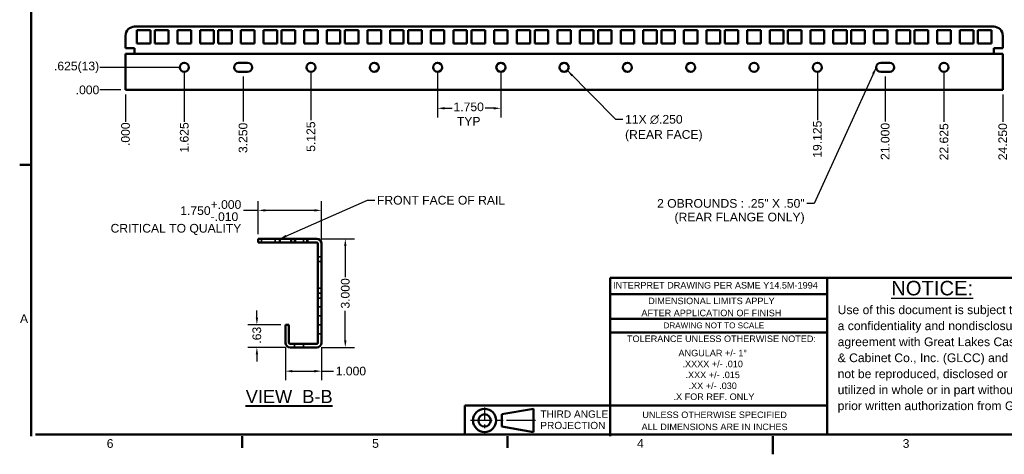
# Model space of a CAD drawing. Header units: inches. Extents: x 1 to 43, y 0.5 to 33.5.
# Tile 1 of 7: x 1.2 to 28.4, y 0.5 to 12.5. Entities that reach past the tile are written whole.
import ezdxf

# ---------------------------------------------------------------- set-up
doc = ezdxf.new("R2010")
doc.units = ezdxf.units.IN
doc.header["$LTSCALE"] = 2
doc.header["$MEASUREMENT"] = 0
doc.linetypes.add('CHAIN', pattern=[0.7087, 0.4724, -0.0591, 0.1181, -0.0591])
doc.linetypes.add('DASHED', pattern=[0.2067, 0.1654, -0.0413])
for name, color, linetype, lineweight in [('Border_0', 179, 'Continuous', 50), ('Border_2', 179, 'Continuous', 50), ('Centerline(ANSI)', 179, 'CHAIN', 25), ('Dimensions(ANSI)', 179, 'Continuous', 25), ('Hidden Edges(ANSI)', 179, 'DASHED', 35), ('Sketch Geometry(ANSI)', 179, 'Continuous', 50), ('Symbols(ANSI)', 179, 'Continuous', 25), ('Visible Edges(ANSI)', 179, 'Continuous', 50)]:
    doc.layers.add(name, color=color, linetype=linetype, lineweight=lineweight)
doc.styles.add('Border_1', font='arial.ttf')
doc.styles.add('Current-ANSI', font='arial.ttf')
doc.styles.add('DEFAULT-ANSI~0', font='arial.ttf')
doc.styles.add('Text Style21', font='arialbd.ttf')
doc.styles.add('Text Style36', font='arial.ttf')
doc.styles.add('Text Style37', font='arial.ttf')
doc.styles.add('Text Style8', font='arial.ttf')
doc.dimstyles.new('Copy of DEFAULT-ANSI', dxfattribs={"dimscale": 2, "dimtxt": 0.12, "dimasz": 0.098425, "dimexe": 0.125, "dimexo": 0.0625, "dimgap": 0.031496, "dimtad": 0, "dimtih": 1, "dimtoh": 1, "dimdec": 3, "dimrnd": 1e-08, "dimzin": 4, "dimdsep": 46, "dimtxsty": 'DEFAULT-ANSI~0', "dimcen": 0.09, "dimdle": 0.393701, "dimclrd": 250, "dimclre": 250, "dimclrt": 250, "dimadec": 0, "dimazin": 1, "dimtfac": 1, "dimtofl": 0, "dimtmove": 0, "dimatfit": 3, "dimfxl": 0, "dimtolj": 1, "dimtzin": 4, "dimlwd": 25, "dimlwe": 25, "dimarcsym": 0})
doc.dimstyles.new('Copy of DEFAULT-ANSI_Copy of DEFAULT-ANSI~0$7', dxfattribs={"dimscale": 2, "dimtxt": 0.12, "dimasz": 0.098425, "dimexe": 0.125, "dimexo": 0.0625, "dimgap": 0.031496, "dimtad": 0, "dimtih": 1, "dimtoh": 1, "dimdec": 3, "dimrnd": 1e-08, "dimzin": 4, "dimdsep": 46, "dimtxsty": 'DEFAULT-ANSI~0', "dimcen": 0.09, "dimdle": 0.393701, "dimclrd": 250, "dimclre": 250, "dimclrt": 250, "dimadec": 0, "dimazin": 1, "dimtfac": 1, "dimtofl": 0, "dimtmove": 0, "dimatfit": 3, "dimfxl": 0, "dimtolj": 1, "dimtzin": 4, "dimlwd": 25, "dimlwe": 25, "dimarcsym": 0})
doc.dimstyles.new('Copy of DEFAULT-ANSI_Current-ANSI$7', dxfattribs={"dimscale": 2, "dimtxt": 0.120079, "dimasz": 0.098425, "dimexe": 0.125, "dimexo": 0.0625, "dimgap": 0.031496, "dimtad": 0, "dimtih": 1, "dimtoh": 1, "dimdec": 3, "dimrnd": 1e-08, "dimzin": 4, "dimdsep": 46, "dimtxsty": 'Current-ANSI', "dimcen": 0.09, "dimdle": 0.393701, "dimclrd": 179, "dimclre": 250, "dimclrt": 179, "dimadec": 0, "dimazin": 1, "dimtfac": 0.999344, "dimtofl": 0, "dimtmove": 0, "dimatfit": 3, "dimfxl": 0, "dimtolj": 1, "dimtzin": 4, "dimlwd": 25, "dimlwe": 25, "dimarcsym": 0})

# ---------------------------------------------------------------- blocks, each defined once
blk = doc.blocks.new('Borders Default Border')
at = {"layer": 'Border_0', "color": 179}
for p, q in [((0.75, 4.25), (0.59, 4.25)), ((3.667, 0.5), (3.667, 0.34)), ((7.333, 0.5), (7.333, 0.34))]:
    blk.add_line(p, q, dxfattribs=at)
at = {"layer": 'Border_0', "color": 179, "flags": 128}
for points in [[(0.75, 0.5), (0.75, 16.5)], [(11, 0.25), (11, 0.5)]]:
    blk.add_lwpolyline(points, dxfattribs=at)
at = {"layer": 'Border_2', "char_height": 0.12, "attachment_point": 7, "style": 'Border_1'}
for s, insert in [('A', (0.594, 2.065)), ('6', (1.793, 0.338)), ('5', (5.461, 0.338)), ('4', (9.122, 0.34)), ('3', (12.794, 0.338))]:
    blk.add_mtext(s, dxfattribs=dict(at, insert=insert))
blk = doc.blocks.new('Title Blocks GLCC-ANSI')
at = {"layer": 'Centerline(ANSI)', "ltscale": 0.199741}
blk.add_line((-2.826, 5.181), (-2.826, 4.821), dxfattribs=at)
at = {"layer": 'Centerline(ANSI)', "ltscale": 0.424344}
blk.add_line((-2.121, 4.998), (-3.023, 4.998), dxfattribs=at)
at = {"layer": 'Sketch Geometry(ANSI)'}
for p, q in [((4.908, 6.97), (-1.092, 6.97)), ((-1.092, 6.97), (-1.092, 4.804)), ((-1.092, 4.804), (-1.092, 6.97)), ((-1.092, 6.506), (-1.092, 6.97)), ((-1.092, 6.97), (-1.092, 6.135)), ((1.908, 6.97), (1.908, 4.804)), ((-1.092, 6.497), (-1.092, 6.807)), ((-1.092, 4.782), (-1.092, 6.807)), ((-1.092, 6.747), (1.908, 6.747)), ((-1.092, 6.351), (-1.092, 6.66)), ((-1.092, 6.196), (-1.092, 6.506)), ((-1.092, 6.403), (1.908, 6.403)), ((-1.092, 6.042), (-1.092, 6.351)), ((-1.092, 6.216), (1.908, 6.216)), ((-1.092, 5.887), (-1.092, 6.196)), ((-1.092, 5.732), (-1.092, 6.042)), ((-1.092, 5.732), (-1.092, 5.887)), ((-1.092, 5.207), (-3.099, 5.207)), ((-3.099, 5.207), (-3.099, 4.804)), ((-1.092, 5.207), (1.908, 5.207)), ((-2.589, 5.085), (-2.149, 5.16)), ((-2.589, 5.085), (-2.589, 5.07)), ((-2.589, 5.07), (-2.589, 4.93)), ((-2.149, 5.16), (-2.149, 4.848)), ((-2.589, 4.915), (-2.589, 4.93)), ((-2.589, 4.915), (-2.149, 4.84)), ((-1.092, 4.804), (-9.036, 4.804)), ((-2.149, 4.84), (-2.149, 4.848)), ((4.908, 4.804), (-1.092, 4.804))]:
    blk.add_line(p, q, dxfattribs=at)
for radius in [0.16, 0.085]:
    blk.add_circle((-2.826, 5), radius, dxfattribs=at)
at = {"layer": 'Symbols(ANSI)', "color": 179, "style": 'Current-ANSI'}
for s, insert, char_height, attachment_point in [('\\fArial|b0|i0;INTERPRET DRAWING PER ASME Y14.5M-1994', (0.364, 6.867), 0.09, 5), ('\\fArial|b0|i0;\\LNOTICE:', (2.793, 6.726), 0.2, 7), ('\\fArial|b0|i0;DRAWING NOT TO SCALE', (-0.353, 6.313), 0.08, 4), ('\\fArial|b0|i0;TOLERANCE UNLESS OTHERWISE NOTED:', (-0.859, 6.174), 0.09, 1)]:
    blk.add_mtext(s, dxfattribs=dict(at, insert=insert, char_height=char_height, attachment_point=attachment_point))
for s, insert, char_height, attachment_point, line_spacing_factor in [('\\fArial|b0|i0;DIMENSIONAL LIMITS APPLY\\PAFTER APPLICATION OF FINISH', (0.308, 6.568), 0.09, 5, 1.111143), ('Use of this document is subject to\\Pa confidentiality and nondisclosure\\Pagreement with Great Lakes Case\\P& Cabinet Co., Inc. (GLCC) and may\\Pnot be reproduced, disclosed or\\Putilized in whole or in part without\\Pprior written authorization from GLCC.', (2.053, 5.106), 0.12008, 7, 1.104592), ('\\fArial|b0|i0;\\H0.0900;ANGULAR +/- 1\\fAIGDT|b0|i0;\\H0.0900;~\\P\\fArial|b0|i0;\\H0.0900;.XXXX +/- .010\\P.XXX +/- .015\\P.XX +/- .030\\P .X FOR REF. ONLY', (0.326, 5.629), 0.09, 5, 1.00591), ('\\fArial|b0|i0;UNLESS OTHERWISE SPECIFIED\\PALL DIMENSIONS ARE IN INCHES', (0.352, 4.994), 0.09, 5, 1.111143)]:
    blk.add_mtext(s, dxfattribs=dict(at, insert=insert, char_height=char_height, attachment_point=attachment_point, line_spacing_factor=line_spacing_factor))
at = {"layer": 'Symbols(ANSI)', "color": 179, "insert": (-2.057, 5.138), "char_height": 0.1, "width": 0.93941, "attachment_point": 1, "line_spacing_factor": 0.944221, "style": 'Current-ANSI'}
blk.add_mtext('\\fArial|b0|i0;\\H0.1000;THIRD ANGLE\\PPROJECTION', dxfattribs=at)
at = {"layer": 'Symbols(ANSI)', "color": 179}
for tag, p, height, style in [('DESCRIPTION_001', (7.528, 6.712), 0.12, 'Text Style21'), ('PART_NUMBER_001', (5.496, 6.669), 0.12, 'Text Style21'), ('DESCRIPTION_002', (8.83, 6.51), 0.12, 'Text Style21'), ('Material_type_001', (5.805, 6.101), 0.1, 'Text Style8'), ('Material_Gauge_001', (5.813, 5.803), 0.1, 'Text Style8'), ('Finish_001', (5.688, 5.559), 0.1, 'Text Style8'), ('AUTHOR_001', (4.995, 5.164), 0.1, 'Text Style8'), ('CREATION_DATE_001', (6.165, 5.167), 0.1, 'Text Style8'), ('REVISION_NUMBER_001', (9.238, 5.026), 0.156, 'Text Style36'), ('DRAWING_NUMBER_001', (7.331, 5.007), 0.156, 'Text Style36'), ('Sheet_number_001', (10.43, 5), 0.12, 'Current-ANSI'), ('Number_of_sheets_001', (10.978, 4.993), 0.12, 'Current-ANSI'), ('Checked_by_001', (5.02, 4.851), 0.1, 'Text Style8'), ('Date_checked_001', (6.224, 4.879), 0.1, 'Text Style8')]:
    blk.add_attdef(tag, p, '', height=height, dxfattribs=dict(at, style=style))
blk = doc.blocks.new('*D21')
at = {"layer": 'Defpoints', "color": 0, "linetype": 'Continuous'}
for p in [(9.524, 7.243), (7.774, 6.456), (9.524, 6.326)]:
    blk.add_point(p, dxfattribs=at)
at = {"layer": 'Dimensions(ANSI)', "color": 250, "linetype": 'Continuous', "lineweight": 25}
for p, q in [((7.774, 6.581), (7.774, 7.493)), ((9.524, 6.451), (9.524, 7.493)), ((7.774, 7.243), (7.369, 7.243)), ((9.327, 7.243), (7.971, 7.243))]:
    blk.add_line(p, q, dxfattribs=at)
at = {"layer": 'Dimensions(ANSI)', "color": 250, "linetype": 'Continuous'}
for points in [[(7.971, 7.276), (7.971, 7.21), (7.774, 7.243)], [(9.327, 7.276), (9.327, 7.21), (9.524, 7.243)]]:
    blk.add_solid(points, dxfattribs=at)
at = {"layer": 'Dimensions(ANSI)', "color": 250, "linetype": 'Continuous', "lineweight": 25, "insert": (7.306, 7.524), "char_height": 0.24, "attachment_point": 3, "style": 'DEFAULT-ANSI~0'}
blk.add_mtext('\\A1;1.750\\S+.000^ -.010;{\\PCRITICAL TO QUALITY}', dxfattribs=at)
blk = doc.blocks.new('*D22')
at = {"layer": 'Defpoints', "color": 0, "linetype": 'Continuous'}
for p in [(9.394, 6.456), (9.394, 3.456), (10.181, 3.456)]:
    blk.add_point(p, dxfattribs=at)
at = {"layer": 'Dimensions(ANSI)', "color": 250, "linetype": 'Continuous', "lineweight": 25}
for p, q in [((9.519, 6.456), (10.431, 6.456)), ((10.181, 6.259), (10.181, 5.4)), ((10.181, 3.652), (10.181, 4.465)), ((9.519, 3.456), (10.431, 3.456))]:
    blk.add_line(p, q, dxfattribs=at)
at = {"layer": 'Dimensions(ANSI)', "color": 250, "linetype": 'Continuous'}
for points in [[(10.148, 6.259), (10.214, 6.259), (10.181, 6.456)], [(10.148, 3.652), (10.214, 3.652), (10.181, 3.456)]]:
    blk.add_solid(points, dxfattribs=at)
at = {"layer": 'Dimensions(ANSI)', "color": 250, "linetype": 'Continuous', "lineweight": 25, "insert": (10.059, 4.528), "char_height": 0.24, "attachment_point": 1, "rotation": 90, "style": 'DEFAULT-ANSI~0'}
blk.add_mtext('\\A1;3.000', dxfattribs=at)
blk = doc.blocks.new('*D23')
at = {"layer": 'Defpoints', "color": 0, "linetype": 'Continuous'}
for p in [(8.524, 3.586), (9.524, 3.586), (8.524, 2.798)]:
    blk.add_point(p, dxfattribs=at)
at = {"layer": 'Dimensions(ANSI)', "color": 250, "linetype": 'Continuous', "lineweight": 25}
for p, q in [((8.524, 3.461), (8.524, 2.548)), ((9.524, 3.461), (9.524, 2.548)), ((8.721, 2.798), (9.327, 2.798)), ((9.524, 2.798), (9.853, 2.798))]:
    blk.add_line(p, q, dxfattribs=at)
at = {"layer": 'Dimensions(ANSI)', "color": 250, "linetype": 'Continuous'}
for points in [[(8.721, 2.831), (8.721, 2.765), (8.524, 2.798)], [(9.327, 2.831), (9.327, 2.765), (9.524, 2.798)]]:
    blk.add_solid(points, dxfattribs=at)
at = {"layer": 'Dimensions(ANSI)', "color": 250, "linetype": 'Continuous', "lineweight": 25, "insert": (9.916, 2.921), "char_height": 0.24, "attachment_point": 1, "style": 'DEFAULT-ANSI~0'}
blk.add_mtext('\\A1;1.000', dxfattribs=at)
blk = doc.blocks.new('*D24')
at = {"layer": 'Defpoints', "color": 0, "linetype": 'Continuous'}
for p in [(7.736, 4.081), (8.524, 4.081), (8.654, 3.456)]:
    blk.add_point(p, dxfattribs=at)
at = {"layer": 'Dimensions(ANSI)', "color": 250, "linetype": 'Continuous', "lineweight": 25}
for p, q in [((7.736, 4.277), (7.736, 4.474)), ((8.399, 4.081), (7.486, 4.081)), ((8.529, 3.456), (7.486, 3.456)), ((7.736, 3.259), (7.736, 3.062))]:
    blk.add_line(p, q, dxfattribs=at)
at = {"layer": 'Dimensions(ANSI)', "color": 250, "linetype": 'Continuous'}
for points in [[(7.704, 4.277), (7.769, 4.277), (7.736, 4.081)], [(7.704, 3.259), (7.769, 3.259), (7.736, 3.456)]]:
    blk.add_solid(points, dxfattribs=at)
at = {"layer": 'Dimensions(ANSI)', "color": 250, "linetype": 'Continuous', "lineweight": 25, "insert": (7.614, 3.558), "char_height": 0.24, "attachment_point": 1, "rotation": 90, "style": 'DEFAULT-ANSI~0'}
blk.add_mtext('\\A1;.63', dxfattribs=at)
blk = doc.blocks.new('*D65')
at = {"layer": 'Defpoints', "color": 0, "linetype": 'Continuous'}
for p in [(4.105, 10.571), (4.105, 10.571), (4.105, 9.69)]:
    blk.add_point(p, dxfattribs=at)
at = {"layer": 'Dimensions(ANSI)', "color": 250, "linetype": 'Continuous', "lineweight": 25}
blk.add_line((4.105, 10.446), (4.105, 9.69), dxfattribs=at)
at = {"layer": 'Dimensions(ANSI)', "color": 250, "linetype": 'Continuous', "lineweight": 25, "insert": (4.105, 9.021), "char_height": 0.24, "attachment_point": 4, "rotation": 90, "style": 'DEFAULT-ANSI~0'}
blk.add_mtext('\\A1;.000', dxfattribs=at)
blk = doc.blocks.new('*D66')
at = {"layer": 'Defpoints', "color": 0, "linetype": 'Continuous'}
for p in [(5.73, 11.196), (4.105, 10.571), (5.73, 9.69)]:
    blk.add_point(p, dxfattribs=at)
at = {"layer": 'Dimensions(ANSI)', "color": 250, "linetype": 'Continuous', "lineweight": 25}
blk.add_line((5.73, 11.071), (5.73, 9.69), dxfattribs=at)
at = {"layer": 'Dimensions(ANSI)', "color": 250, "linetype": 'Continuous', "lineweight": 25, "insert": (5.73, 8.838), "char_height": 0.24, "attachment_point": 4, "rotation": 90, "style": 'DEFAULT-ANSI~0'}
blk.add_mtext('\\A1;1.625', dxfattribs=at)
blk = doc.blocks.new('*D67')
at = {"layer": 'Defpoints', "color": 0, "linetype": 'Continuous'}
for p in [(26.73, 11.196), (4.105, 10.571), (26.73, 9.69)]:
    blk.add_point(p, dxfattribs=at)
at = {"layer": 'Dimensions(ANSI)', "color": 250, "linetype": 'Continuous', "lineweight": 25}
blk.add_line((26.73, 11.071), (26.73, 9.69), dxfattribs=at)
at = {"layer": 'Dimensions(ANSI)', "color": 250, "linetype": 'Continuous', "lineweight": 25, "insert": (26.73, 8.625), "char_height": 0.24, "attachment_point": 4, "rotation": 90, "style": 'DEFAULT-ANSI~0'}
blk.add_mtext('\\A1;22.625', dxfattribs=at)
blk = doc.blocks.new('*D68')
at = {"layer": 'Defpoints', "color": 0, "linetype": 'Continuous'}
for p in [(4.105, 10.571), (28.355, 10.571), (28.355, 9.69)]:
    blk.add_point(p, dxfattribs=at)
at = {"layer": 'Dimensions(ANSI)', "color": 250, "linetype": 'Continuous', "lineweight": 25}
blk.add_line((28.355, 10.446), (28.355, 9.69), dxfattribs=at)
at = {"layer": 'Dimensions(ANSI)', "color": 250, "linetype": 'Continuous', "lineweight": 25, "insert": (28.355, 8.628), "char_height": 0.24, "attachment_point": 4, "rotation": 90, "style": 'DEFAULT-ANSI~0'}
blk.add_mtext('\\A1;24.250', dxfattribs=at)
blk = doc.blocks.new('*D69')
at = {"layer": 'Defpoints', "color": 0, "linetype": 'Continuous'}
for p in [(3.397, 10.571), (4.105, 10.571), (4.105, 10.571)]:
    blk.add_point(p, dxfattribs=at)
at = {"layer": 'Dimensions(ANSI)', "color": 250, "linetype": 'Continuous', "lineweight": 25}
blk.add_line((3.98, 10.571), (3.397, 10.571), dxfattribs=at)
at = {"layer": 'Dimensions(ANSI)', "color": 250, "linetype": 'Continuous', "lineweight": 25, "insert": (2.728, 10.571), "char_height": 0.24, "attachment_point": 4, "style": 'DEFAULT-ANSI~0'}
blk.add_mtext('\\A1;.000', dxfattribs=at)
blk = doc.blocks.new('*D70')
at = {"layer": 'Defpoints', "color": 0, "linetype": 'Continuous'}
for p in [(3.397, 11.196), (5.73, 11.196), (4.105, 10.571)]:
    blk.add_point(p, dxfattribs=at)
at = {"layer": 'Dimensions(ANSI)', "color": 250, "linetype": 'Continuous', "lineweight": 25}
blk.add_line((5.605, 11.196), (3.397, 11.196), dxfattribs=at)
at = {"layer": 'Dimensions(ANSI)', "color": 250, "linetype": 'Continuous', "lineweight": 25, "insert": (2.128, 11.196), "char_height": 0.24, "attachment_point": 4, "style": 'DEFAULT-ANSI~0'}
blk.add_mtext('\\A1;.625{(13)}', dxfattribs=at)
blk = doc.blocks.new('*D71')
at = {"layer": 'Defpoints', "color": 0, "linetype": 'Continuous'}
for p in [(12.73, 11.196), (14.48, 11.196), (14.48, 10.064)]:
    blk.add_point(p, dxfattribs=at)
at = {"layer": 'Dimensions(ANSI)', "color": 250, "linetype": 'Continuous', "lineweight": 25}
for p, q in [((12.73, 11.071), (12.73, 9.814)), ((14.48, 11.071), (14.48, 9.814)), ((12.927, 10.064), (13.136, 10.064)), ((14.283, 10.064), (14.048, 10.064))]:
    blk.add_line(p, q, dxfattribs=at)
at = {"layer": 'Dimensions(ANSI)', "color": 250, "linetype": 'Continuous'}
for points in [[(12.927, 10.097), (12.927, 10.031), (12.73, 10.064)], [(14.283, 10.097), (14.283, 10.031), (14.48, 10.064)]]:
    blk.add_solid(points, dxfattribs=at)
at = {"layer": 'Dimensions(ANSI)', "color": 250, "linetype": 'Continuous', "lineweight": 25, "insert": (13.592, 10.224), "char_height": 0.24, "attachment_point": 2, "style": 'DEFAULT-ANSI~0'}
blk.add_mtext('\\A1;1.750{\\PTYP}', dxfattribs=at)
blk = doc.blocks.new('*D72')
at = {"layer": 'Defpoints', "color": 0, "linetype": 'Continuous'}
for p in [(7.355, 11.071), (4.105, 10.571), (7.355, 9.699)]:
    blk.add_point(p, dxfattribs=at)
at = {"layer": 'Dimensions(ANSI)', "color": 250, "linetype": 'Continuous', "lineweight": 25}
blk.add_line((7.355, 10.946), (7.355, 9.699), dxfattribs=at)
at = {"layer": 'Dimensions(ANSI)', "color": 250, "linetype": 'Continuous', "lineweight": 25, "insert": (7.355, 8.827), "char_height": 0.24, "attachment_point": 4, "rotation": 90, "style": 'DEFAULT-ANSI~0'}
blk.add_mtext('\\A1;3.250', dxfattribs=at)
blk = doc.blocks.new('*D73')
at = {"layer": 'Defpoints', "color": 0, "linetype": 'Continuous'}
for p in [(25.105, 11.071), (4.105, 10.571), (25.105, 9.699)]:
    blk.add_point(p, dxfattribs=at)
at = {"layer": 'Dimensions(ANSI)', "color": 250, "linetype": 'Continuous', "lineweight": 25}
blk.add_line((25.105, 10.946), (25.105, 9.699), dxfattribs=at)
at = {"layer": 'Dimensions(ANSI)', "color": 250, "linetype": 'Continuous', "lineweight": 25, "insert": (25.105, 8.636), "char_height": 0.24, "attachment_point": 4, "rotation": 90, "style": 'DEFAULT-ANSI~0'}
blk.add_mtext('\\A1;21.000', dxfattribs=at)
blk = doc.blocks.new('*D74')
at = {"layer": 'Defpoints', "color": 0, "linetype": 'Continuous'}
for p in [(9.23, 11.196), (4.105, 10.571), (9.23, 9.736)]:
    blk.add_point(p, dxfattribs=at)
at = {"layer": 'Dimensions(ANSI)', "color": 250, "linetype": 'Continuous', "lineweight": 25}
blk.add_line((9.23, 11.071), (9.23, 9.736), dxfattribs=at)
at = {"layer": 'Dimensions(ANSI)', "color": 250, "linetype": 'Continuous', "lineweight": 25, "insert": (9.23, 8.861), "char_height": 0.24, "attachment_point": 4, "rotation": 90, "style": 'DEFAULT-ANSI~0'}
blk.add_mtext('\\A1;5.125', dxfattribs=at)
blk = doc.blocks.new('*D75')
at = {"layer": 'Defpoints', "color": 0, "linetype": 'Continuous'}
for p in [(23.23, 11.196), (4.105, 10.571), (23.23, 9.736)]:
    blk.add_point(p, dxfattribs=at)
at = {"layer": 'Dimensions(ANSI)', "color": 250, "linetype": 'Continuous', "lineweight": 25}
blk.add_line((23.23, 11.071), (23.23, 9.736), dxfattribs=at)
at = {"layer": 'Dimensions(ANSI)', "color": 250, "linetype": 'Continuous', "lineweight": 25, "insert": (23.23, 8.697), "char_height": 0.24, "attachment_point": 4, "rotation": 90, "style": 'DEFAULT-ANSI~0'}
blk.add_mtext('\\A1;19.125', dxfattribs=at)

msp = doc.modelspace()

# ---------------------------------------------------------------- linework, layer by layer
at = {"layer": 'Hidden Edges(ANSI)', "ltscale": 0.095135}
for p, q in [((7.8672, 6.4556), (7.8672, 6.3556)), ((8.2422, 6.4556), (8.2422, 6.3556)), ((8.7737, 6.3556), (8.7737, 6.4556)), ((8.805, 6.3556), (8.805, 6.4556)), ((9.0237, 6.3556), (9.0237, 6.4556)), ((9.1175, 6.3556), (9.1175, 6.4556)), ((9.1487, 6.4556), (9.1487, 6.3556)), ((9.5237, 5.9556), (9.4237, 5.9556)), ((9.4237, 5.8306), (9.5237, 5.8306)), ((9.5237, 5.0961), (9.4237, 5.0961)), ((9.5237, 4.9556), (9.4237, 4.9556)), ((9.5237, 4.8151), (9.4237, 4.8151)), ((9.5237, 4.5806), (9.4237, 4.5806)), ((9.5237, 4.3306), (9.4237, 4.3306)), ((9.5237, 4.0806), (9.4237, 4.0806)), ((9.5237, 3.8306), (9.4237, 3.8306)), ((8.7737, 3.4556), (8.7737, 3.5556)), ((9.0237, 3.4556), (9.0237, 3.5556))]:
    msp.add_line(p, q, dxfattribs=at)
at = {"layer": 'Symbols(ANSI)', "color": 250, "lineweight": 40}
msp.add_line((7.4253, 1.8366), (9.8287, 1.8366), dxfattribs=at)
at = {"layer": 'Visible Edges(ANSI)'}
for p, q in [((4.3552, 12.3206), (28.1052, 12.3206)), ((4.1052, 11.7271), (4.1052, 12.0706)), ((4.4177, 11.8521), (4.4177, 12.2271)), ((4.4177, 12.2271), (4.7927, 12.2271)), ((4.7927, 12.2271), (4.7927, 11.8521)), ((4.9177, 11.8521), (4.9177, 12.2271)), ((4.9177, 12.2271), (5.2927, 12.2271)), ((5.2927, 12.2271), (5.2927, 11.8521)), ((5.5427, 11.8521), (5.5427, 12.2271)), ((5.5427, 12.2271), (5.9177, 12.2271)), ((5.9177, 12.2271), (5.9177, 11.8521)), ((6.1677, 11.8521), (6.1677, 12.2271)), ((6.1677, 12.2271), (6.5427, 12.2271)), ((6.5427, 12.2271), (6.5427, 11.8521)), ((6.6677, 11.8521), (6.6677, 12.2271)), ((6.6677, 12.2271), (7.0427, 12.2271)), ((7.0427, 12.2271), (7.0427, 11.8521)), ((7.2927, 11.8521), (7.2927, 12.2271)), ((7.2927, 12.2271), (7.6677, 12.2271)), ((7.6677, 12.2271), (7.6677, 11.8521)), ((7.9177, 11.8521), (7.9177, 12.2271)), ((7.9177, 12.2271), (8.2927, 12.2271)), ((8.2927, 12.2271), (8.2927, 11.8521)), ((8.4177, 11.8521), (8.4177, 12.2271)), ((8.4177, 12.2271), (8.7927, 12.2271)), ((8.7927, 12.2271), (8.7927, 11.8521)), ((9.0427, 11.8521), (9.0427, 12.2271)), ((9.0427, 12.2271), (9.4177, 12.2271)), ((9.4177, 12.2271), (9.4177, 11.8521)), ((9.6677, 11.8521), (9.6677, 12.2271)), ((9.6677, 12.2271), (10.0427, 12.2271)), ((10.0427, 12.2271), (10.0427, 11.8521)), ((10.1677, 11.8521), (10.1677, 12.2271)), ((10.1677, 12.2271), (10.5427, 12.2271)), ((10.5427, 12.2271), (10.5427, 11.8521)), ((10.7927, 11.8521), (10.7927, 12.2271)), ((10.7927, 12.2271), (11.1677, 12.2271)), ((11.1677, 12.2271), (11.1677, 11.8521)), ((11.4177, 11.8521), (11.4177, 12.2271)), ((11.4177, 12.2271), (11.7927, 12.2271)), ((11.7927, 12.2271), (11.7927, 11.8521)), ((11.9177, 11.8521), (11.9177, 12.2271)), ((11.9177, 12.2271), (12.2927, 12.2271)), ((12.2927, 12.2271), (12.2927, 11.8521)), ((12.5427, 11.8521), (12.5427, 12.2271)), ((12.5427, 12.2271), (12.9177, 12.2271)), ((12.9177, 12.2271), (12.9177, 11.8521)), ((13.1677, 11.8521), (13.1677, 12.2271)), ((13.1677, 12.2271), (13.5427, 12.2271)), ((13.5427, 12.2271), (13.5427, 11.8521)), ((13.6677, 11.8521), (13.6677, 12.2271)), ((13.6677, 12.2271), (14.0427, 12.2271)), ((14.0427, 12.2271), (14.0427, 11.8521)), ((14.2927, 11.8521), (14.2927, 12.2271)), ((14.2927, 12.2271), (14.6677, 12.2271)), ((14.6677, 12.2271), (14.6677, 11.8521)), ((14.9177, 11.8521), (14.9177, 12.2271)), ((14.9177, 12.2271), (15.2927, 12.2271)), ((15.2927, 12.2271), (15.2927, 11.8521)), ((15.4177, 11.8521), (15.4177, 12.2271)), ((15.4177, 12.2271), (15.7927, 12.2271)), ((15.7927, 12.2271), (15.7927, 11.8521)), ((16.0427, 11.8521), (16.0427, 12.2271)), ((16.0427, 12.2271), (16.4177, 12.2271)), ((16.4177, 12.2271), (16.4177, 11.8521)), ((16.6677, 11.8521), (16.6677, 12.2271)), ((16.6677, 12.2271), (17.0427, 12.2271)), ((17.0427, 12.2271), (17.0427, 11.8521)), ((17.1677, 11.8521), (17.1677, 12.2271)), ((17.1677, 12.2271), (17.5427, 12.2271)), ((17.5427, 12.2271), (17.5427, 11.8521)), ((17.7927, 11.8521), (17.7927, 12.2271)), ((17.7927, 12.2271), (18.1677, 12.2271)), ((18.1677, 12.2271), (18.1677, 11.8521)), ((18.4177, 11.8521), (18.4177, 12.2271)), ((18.4177, 12.2271), (18.7927, 12.2271)), ((18.7927, 12.2271), (18.7927, 11.8521)), ((18.9177, 11.8521), (18.9177, 12.2271)), ((18.9177, 12.2271), (19.2927, 12.2271)), ((19.2927, 12.2271), (19.2927, 11.8521)), ((19.5427, 11.8521), (19.5427, 12.2271)), ((19.5427, 12.2271), (19.9177, 12.2271)), ((19.9177, 12.2271), (19.9177, 11.8521)), ((20.1677, 11.8521), (20.1677, 12.2271)), ((20.1677, 12.2271), (20.5427, 12.2271)), ((20.5427, 12.2271), (20.5427, 11.8521)), ((20.6677, 11.8521), (20.6677, 12.2271)), ((20.6677, 12.2271), (21.0427, 12.2271)), ((21.0427, 12.2271), (21.0427, 11.8521)), ((21.2927, 11.8521), (21.2927, 12.2271)), ((21.2927, 12.2271), (21.6677, 12.2271)), ((21.6677, 12.2271), (21.6677, 11.8521)), ((21.9177, 11.8521), (21.9177, 12.2271)), ((21.9177, 12.2271), (22.2927, 12.2271)), ((22.2927, 12.2271), (22.2927, 11.8521)), ((22.4177, 11.8521), (22.4177, 12.2271)), ((22.4177, 12.2271), (22.7927, 12.2271)), ((22.7927, 12.2271), (22.7927, 11.8521)), ((23.0427, 11.8521), (23.0427, 12.2271)), ((23.0427, 12.2271), (23.4177, 12.2271)), ((23.4177, 12.2271), (23.4177, 11.8521)), ((23.6677, 11.8521), (23.6677, 12.2271)), ((23.6677, 12.2271), (24.0427, 12.2271)), ((24.0427, 12.2271), (24.0427, 11.8521)), ((24.1677, 11.8521), (24.1677, 12.2271)), ((24.1677, 12.2271), (24.5427, 12.2271)), ((24.5427, 12.2271), (24.5427, 11.8521)), ((24.7927, 11.8521), (24.7927, 12.2271)), ((24.7927, 12.2271), (25.1677, 12.2271)), ((25.1677, 12.2271), (25.1677, 11.8521)), ((25.4177, 11.8521), (25.4177, 12.2271)), ((25.4177, 12.2271), (25.7927, 12.2271)), ((25.7927, 12.2271), (25.7927, 11.8521)), ((25.9177, 11.8521), (25.9177, 12.2271)), ((25.9177, 12.2271), (26.2927, 12.2271)), ((26.2927, 12.2271), (26.2927, 11.8521)), ((26.5427, 11.8521), (26.5427, 12.2271)), ((26.5427, 12.2271), (26.9177, 12.2271)), ((26.9177, 12.2271), (26.9177, 11.8521)), ((27.1677, 11.8521), (27.1677, 12.2271)), ((27.1677, 12.2271), (27.5427, 12.2271)), ((27.5427, 12.2271), (27.5427, 11.8521)), ((27.6677, 11.8521), (27.6677, 12.2271)), ((27.6677, 12.2271), (28.0427, 12.2271)), ((28.0427, 12.2271), (28.0427, 11.8521)), ((28.3552, 12.0706), (28.3552, 11.7271)), ((4.1052, 11.7271), (4.3552, 11.7271)), ((4.3552, 11.7271), (4.3552, 11.5706)), ((4.7927, 11.8521), (4.4177, 11.8521)), ((5.2927, 11.8521), (4.9177, 11.8521)), ((5.9177, 11.8521), (5.5427, 11.8521)), ((6.5427, 11.8521), (6.1677, 11.8521)), ((7.0427, 11.8521), (6.6677, 11.8521)), ((7.6677, 11.8521), (7.2927, 11.8521)), ((8.2927, 11.8521), (7.9177, 11.8521)), ((8.7927, 11.8521), (8.4177, 11.8521)), ((9.4177, 11.8521), (9.0427, 11.8521)), ((10.0427, 11.8521), (9.6677, 11.8521)), ((10.5427, 11.8521), (10.1677, 11.8521)), ((11.1677, 11.8521), (10.7927, 11.8521)), ((11.7927, 11.8521), (11.4177, 11.8521)), ((12.2927, 11.8521), (11.9177, 11.8521)), ((12.9177, 11.8521), (12.5427, 11.8521)), ((13.5427, 11.8521), (13.1677, 11.8521)), ((14.0427, 11.8521), (13.6677, 11.8521)), ((14.6677, 11.8521), (14.2927, 11.8521)), ((15.2927, 11.8521), (14.9177, 11.8521)), ((15.7927, 11.8521), (15.4177, 11.8521)), ((16.4177, 11.8521), (16.0427, 11.8521)), ((17.0427, 11.8521), (16.6677, 11.8521)), ((17.5427, 11.8521), (17.1677, 11.8521)), ((18.1677, 11.8521), (17.7927, 11.8521)), ((18.7927, 11.8521), (18.4177, 11.8521)), ((19.2927, 11.8521), (18.9177, 11.8521)), ((19.9177, 11.8521), (19.5427, 11.8521)), ((20.5427, 11.8521), (20.1677, 11.8521)), ((21.0427, 11.8521), (20.6677, 11.8521)), ((21.6677, 11.8521), (21.2927, 11.8521)), ((22.2927, 11.8521), (21.9177, 11.8521)), ((22.7927, 11.8521), (22.4177, 11.8521)), ((23.4177, 11.8521), (23.0427, 11.8521)), ((24.0427, 11.8521), (23.6677, 11.8521)), ((24.5427, 11.8521), (24.1677, 11.8521)), ((25.1677, 11.8521), (24.7927, 11.8521)), ((25.7927, 11.8521), (25.4177, 11.8521)), ((26.2927, 11.8521), (25.9177, 11.8521)), ((26.9177, 11.8521), (26.5427, 11.8521)), ((27.5427, 11.8521), (27.1677, 11.8521)), ((28.0427, 11.8521), (27.6677, 11.8521)), ((28.1052, 11.7271), (28.3552, 11.7271)), ((28.1052, 11.5706), (28.1052, 11.7271)), ((4.1052, 11.5706), (4.1052, 11.4406)), ((4.1052, 11.5706), (28.3552, 11.5706)), ((4.1052, 11.4406), (4.1052, 10.7006)), ((28.3552, 11.5706), (28.3552, 11.4406)), ((28.3552, 10.7006), (28.3552, 11.4406)), ((7.2302, 11.3206), (7.4802, 11.3206)), ((24.9802, 11.3206), (25.2302, 11.3206)), ((7.4802, 11.0706), (7.2302, 11.0706)), ((25.2302, 11.0706), (24.9802, 11.0706)), ((4.1052, 10.7006), (4.1052, 10.5706)), ((28.3552, 10.7006), (28.3552, 10.5706)), ((28.3552, 10.5706), (4.1052, 10.5706)), ((7.7737, 6.4556), (8.0237, 6.4556)), ((7.7737, 6.4556), (7.7737, 6.3556)), ((8.0237, 6.3556), (7.7737, 6.3556)), ((8.0237, 6.4556), (8.3672, 6.4556)), ((8.0237, 6.3556), (8.3672, 6.3556)), ((8.3672, 6.3556), (8.3672, 6.4556)), ((8.3672, 6.4556), (8.6797, 6.4556)), ((8.6797, 6.3556), (8.3672, 6.3556)), ((8.6797, 6.4556), (8.6797, 6.3556)), ((8.6797, 6.4556), (9.3937, 6.4556)), ((8.6797, 6.3556), (9.3937, 6.3556)), ((9.4237, 6.3256), (9.4237, 3.5856)), ((9.5237, 3.5856), (9.5237, 6.3256)), ((8.6237, 4.0806), (8.5237, 4.0806)), ((8.5237, 3.8306), (8.5237, 4.0806)), ((8.5237, 3.5856), (8.5237, 3.8306)), ((8.6237, 4.0806), (8.6237, 3.8306)), ((8.6237, 3.5856), (8.6237, 3.8306)), ((9.3937, 3.5556), (8.6537, 3.5556)), ((9.3937, 3.4556), (8.6537, 3.4556))]:
    msp.add_line(p, q, dxfattribs=at)
for centre in [(5.7302, 11.1956), (9.2302, 11.1956), (10.9802, 11.1956), (12.7302, 11.1956), (14.4802, 11.1956), (16.2302, 11.1956), (17.9802, 11.1956), (19.7302, 11.1956), (21.4802, 11.1956), (23.2302, 11.1956), (26.7302, 11.1956)]:
    msp.add_circle(centre, 0.125, dxfattribs=at)
for centre, radius, start, end in [((4.3552, 12.0706), 0.25, 90, 180), ((28.1052, 12.0706), 0.25, 0, 90), ((7.2302, 11.1956), 0.125, 90, 270), ((7.4802, 11.1956), 0.125, 270, 90), ((24.9802, 11.1956), 0.125, 90, 270), ((25.2302, 11.1956), 0.125, 270, 90), ((9.3937, 6.3256), 0.13, 0, 90), ((9.3937, 6.3256), 0.03, 0, 90), ((8.6537, 3.5856), 0.13, 180, 270), ((8.6537, 3.5856), 0.03, 180, 270), ((9.3937, 3.5856), 0.03, 270, 0), ((9.3937, 3.5856), 0.13, 270, 0)]:
    msp.add_arc(centre, radius, start, end, dxfattribs=at)

# ---------------------------------------------------------------- block references
at = {"xscale": 2, "yscale": 2, "zscale": 2}
for name, p in [('Borders Default Border', (0, 0)), ('Title Blocks GLCC-ANSI', (19.6846, -8.5638))]:
    msp.add_blockref(name, p, dxfattribs=at)

# ---------------------------------------------------------------- texts
at = {"layer": 'Symbols(ANSI)', "color": 250, "insert": (17.9137, 9.8802), "char_height": 0.240157, "width": 2.259571, "attachment_point": 1, "line_spacing_factor": 1.05, "style": 'DEFAULT-ANSI~0'}
msp.add_mtext('{11X \\fAIGDT|b0|i0;\\H0.2402;n\\fArial|b0|i0;\\H0.2402;.250 \\P(REAR FACE) \\P }', dxfattribs=at)
at = {"layer": 'Symbols(ANSI)', "color": 179, "insert": (11.057, 7.6433), "char_height": 0.240157, "width": 3.542323, "attachment_point": 1, "style": 'Current-ANSI'}
msp.add_mtext('{FRONT FACE OF RAIL}', dxfattribs=at)
at = {"layer": 'Symbols(ANSI)', "color": 179, "insert": (22.8781, 7.5555), "char_height": 0.240157, "width": 4.079382, "attachment_point": 3, "line_spacing_factor": 0.944221, "style": 'Current-ANSI'}
msp.add_mtext('{2 OBROUNDS : .25" X .50"\\P(REAR FLANGE ONLY)}', dxfattribs=at)
at = {"layer": 'Symbols(ANSI)', "color": 250, "insert": (7.4276, 1.9176), "char_height": 0.36, "attachment_point": 7, "style": 'Text Style37'}
msp.add_mtext('VIEW  B-B', dxfattribs=at)

# ---------------------------------------------------------------- dimensions: what is measured, and where the dimension line sits
at = {"layer": 'Dimensions(ANSI)', "color": 250, "linetype": 'Continuous', "lineweight": 25}
dim = msp.add_ordinate_dim(feature_location=(5.7302, 11.1956), offset=(-2.3329, 0), dtype=0, origin=(4.1052, 10.5706), text='<>{(13)}', dimstyle='Copy of DEFAULT-ANSI', override={"dimtad": 0, "dimdec": 3, "dimtp": 0, "dimtm": 0, "dimtdec": 2}, dxfattribs=at)
dim.commit()
dim.dimension.update_dxf_attribs({"geometry": '*D70', "text_midpoint": (2.7312, 11.1956)})
for feature_location, offset, dtype, origin, picture, middle in [((5.7302, 11.1956), (0, -1.5055), 1, (4.1052, 10.5706), '*D66', (5.7302, 9.2326)), ((26.7302, 11.1956), (0, -1.5055), 1, (4.1052, 10.5706), '*D67', (26.7302, 9.126)), ((9.2302, 11.1956), (0, -1.4601), 1, (4.1052, 10.5706), '*D74', (9.2302, 9.2667)), ((23.2302, 11.1956), (0, -1.4601), 1, (4.1052, 10.5706), '*D75', (23.2302, 9.1848)), ((7.3552, 11.0706), (0, -1.3718), 1, (4.1052, 10.5706), '*D72', (7.3552, 9.2314)), ((25.1052, 11.0706), (0, -1.3718), 1, (4.1052, 10.5706), '*D73', (25.1052, 9.136)), ((4.1051983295, 10.57062757), (-0.7078963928, 0), 0, (4.1051983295, 10.57062757), '*D69', (3.0312811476, 10.57062757)), ((4.1051983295, 10.57062757), (0, -0.8804830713), 1, (4.1051983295, 10.57062757), '*D65', (4.1051983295, 9.3241237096)), ((28.3552, 10.5706), (0, -0.8805), 1, (4.1052, 10.5706), '*D68', (28.3552, 9.1273))]:
    dim = msp.add_ordinate_dim(feature_location=feature_location, offset=offset, dtype=dtype, origin=origin, dimstyle='Copy of DEFAULT-ANSI', override={"dimtad": 0, "dimdec": 3, "dimtp": 0, "dimtm": 0, "dimtdec": 2}, dxfattribs=at)
    dim.commit()
    dim.dimension.update_dxf_attribs({"geometry": picture, "text_midpoint": middle})
for base, p1, p2, text, override, picture, middle in [((14.4802, 10.0638), (12.7302, 11.1956), (14.4802, 11.1956), '<>{\\PTYP}', {"dimtih": 0, "dimtoh": 0, "dimdec": 3, "dimtp": 0, "dimtm": 0, "dimtdec": 2, "dimatfit": 1, "dimtvp": -0.25}, '*D71', (13.5921, 10.0638)), ((9.5237, 7.243), (7.7737, 6.4556), (9.5237, 6.3256), '<>{\\PCRITICAL TO QUALITY}', {"dimgap": 0.031496, "dimtih": 0, "dimtoh": 0, "dimdec": 3, "dimtol": 1, "dimlim": 0, "dimtp": 0, "dimtm": 0.01, "dimtdec": 3, "dimatfit": 2, "dimtvp": -0.192308}, '*D21', (5.5085, 7.243))]:
    dim = msp.add_linear_dim(base=base, p1=p1, p2=p2, angle=180, text=text, dimstyle='Copy of DEFAULT-ANSI', override=override, dxfattribs=at)
    dim.commit()
    dim.dimension.update_dxf_attribs({"geometry": picture, "text_midpoint": middle, "dimtype": 160})
for base, p1, p2, angle, override, picture, middle in [((10.1811, 3.4556), (9.3937, 6.4556), (9.3937, 3.4556), 90, {"dimtih": 0, "dimtoh": 0, "dimdec": 3, "dimtp": 0, "dimtm": 0, "dimtdec": 2, "dimatfit": 1}, '*D22', (10.1811, 4.9323)), ((7.7363223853, 4.0806441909), (8.6537239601, 3.4556441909), (8.5237239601, 4.0806441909), 90, {"dimtih": 0, "dimtoh": 0, "dimdec": 2, "dimtp": 0, "dimtm": 0, "dimtdec": 2, "dimatfit": 1}, '*D24', (7.7363223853, 3.7681441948)), ((8.5237, 2.7982), (9.5237, 3.5856), (8.5237, 3.5856), 180, {"dimtih": 0, "dimtoh": 0, "dimdec": 3, "dimtp": 0, "dimtm": 0, "dimtdec": 2, "dimatfit": 2}, '*D23', (10.3096, 2.7982))]:
    dim = msp.add_linear_dim(base=base, p1=p1, p2=p2, angle=angle, dimstyle='Copy of DEFAULT-ANSI', override=override, dxfattribs=at)
    dim.commit()
    dim.dimension.update_dxf_attribs({"geometry": picture, "text_midpoint": middle, "dimtype": 160})

# ---------------------------------------------------------------- leaders
at = {"layer": 'Symbols(ANSI)', "color": 179, "linetype": 'Continuous', "lineweight": 25, "annotation_type": 0, "has_hookline": 1}
for points, hookline_direction, text_width in [([(24.8552, 11.1956), (23.138, 7.4354), (22.9411, 7.4354)], 1, 4.0537), ([(8.3672, 6.4556), (10.7972, 7.5232), (10.994, 7.5232)], 0, 3.5021)]:
    msp.add_leader(points, dimstyle='Copy of DEFAULT-ANSI_Current-ANSI$7', override={"dimtad": 0}, dxfattribs=dict(at, hookline_direction=hookline_direction, text_width=text_width))
at = {"layer": 'Symbols(ANSI)', "color": 250, "linetype": 'Continuous', "lineweight": 25, "annotation_type": 0, "has_hookline": 1, "hookline_direction": 0, "text_width": 2.1115}
msp.add_leader([(16.3186, 11.1072), (17.6539, 9.7601), (17.8507, 9.7601)], dimstyle='Copy of DEFAULT-ANSI_Copy of DEFAULT-ANSI~0$7', override={"dimtad": 0}, dxfattribs=at)

doc.saveas('drawing.dxf')
